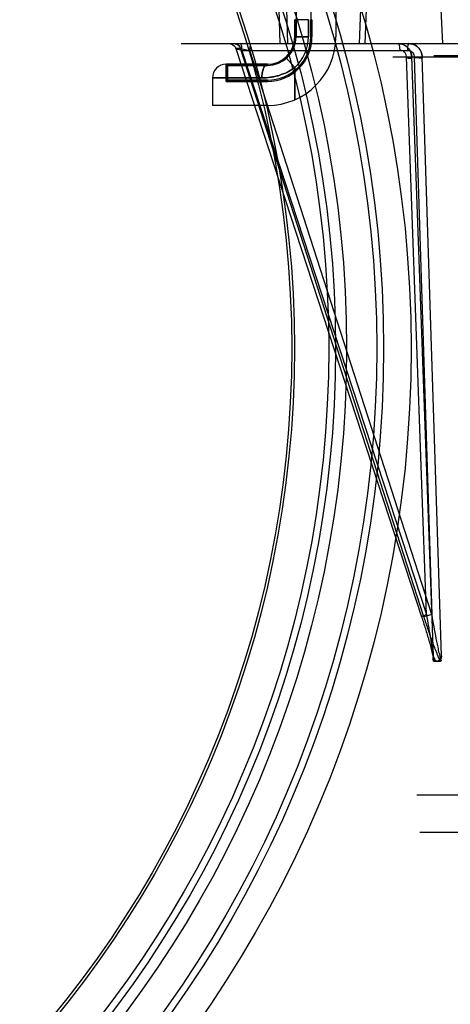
# Model space of a CAD drawing. Header units: millimetres. Extents: x 0 to 297, y 0 to 210.
# Tile 212 of 256: x 57.797 to 57.985, y 158.926 to 159.356. Entities that reach past the tile are written whole.
import ezdxf

# ---------------------------------------------------------------- set-up
doc = ezdxf.new("R2010")
doc.units = ezdxf.units.MM
doc.header["$LTSCALE"] = 16.335
doc.layers.get('0').update_dxf_attribs({"linetype": 'CONTINUOUS'})
for name, color, linetype in [('AXES_REF', 7, 'CONTINUOUS'), ('INTFCLR_1', 7, 'CONTINUOUS'), ('INTFCLR_144815', 7, 'CONTINUOUS'), ('INTFCLR_72935', 7, 'CONTINUOUS')]:
    doc.layers.add(name, color=color, linetype=linetype)

msp = doc.modelspace()

# ---------------------------------------------------------------- linework, layer by layer
at = {"color": 7, "linetype": 'Continuous'}
for centre, radius in [((57.45473, 154.83398), 5.8175), ((57.45473, 154.83398), 5.817), ((57.45473, 154.83398), 5.77975), ((57.45473, 159.21278), 0.513), ((57.45473, 159.21278), 0.501), ((57.45473, 159.21278), 0.4848), ((57.45473, 159.21278), 0.48), ((57.45473, 159.21278), 0.477), ((57.45473, 159.21278), 0.462), ((57.45473, 159.21278), 0.4608)]:
    msp.add_circle(centre, radius, dxfattribs=at)
at = {"color": 9, "linetype": 'Continuous'}
msp.add_circle((57.45473, 159.21278), 0.498, dxfattribs=at)
at = {"color": 7, "linetype": 'Continuous'}
msp.add_arc((57.45473, 154.83398), 5.76, 278.277129, 261.722871, dxfattribs=at)
at = {"layer": 'AXES_REF', "color": 9, "linetype": 'Continuous'}
msp.add_circle((57.45473, 154.83398), 5.30671, dxfattribs=at)
at = {"layer": 'INTFCLR_1', "color": 6, "linetype": 'Continuous'}
for p, q in [((57.9349, 159.36998), (57.9349, 159.34898)), ((57.91742, 159.35636), (57.91742, 159.34898)), ((57.92387, 159.34898), (57.92387, 159.35636)), ((57.9244, 159.35636), (57.9244, 159.34898)), ((57.8869, 159.33698), (57.8869, 159.32948)), ((57.8869, 159.33698), (57.88742, 159.33645)), ((57.88742, 159.33), (57.88742, 159.33645)), ((57.9049, 159.33645), (57.88742, 159.33645)), ((57.8869, 159.32948), (57.88742, 159.33)), ((57.9049, 159.32948), (57.8869, 159.32948)), ((57.88742, 159.33), (57.9049, 159.33)), ((57.9049, 159.31898), (57.8809, 159.31898))]:
    msp.add_line(p, q, dxfattribs=at)
at = {"layer": 'INTFCLR_1', "color": 9, "linetype": 'Continuous'}
for p, q in [((57.9169, 159.35636), (57.9169, 159.34898)), ((57.9229, 159.35636), (57.9169, 159.35636)), ((57.9229, 159.34898), (57.9229, 159.35636)), ((57.9244, 159.35636), (57.92387, 159.35636)), ((57.9229, 159.34898), (57.9169, 159.34898)), ((57.9244, 159.34898), (57.92387, 159.34898)), ((57.9129, 159.34003), (57.9169, 159.33556)), ((57.8869, 159.33698), (57.9049, 159.33698)), ((57.9049, 159.33645), (57.9049, 159.33698)), ((57.9169, 159.33556), (57.9169, 159.32148)), ((57.8809, 159.33098), (57.8809, 159.31898)), ((57.8809, 159.33098), (57.9025, 159.33098)), ((57.9049, 159.33), (57.9049, 159.32948))]:
    msp.add_line(p, q, dxfattribs=at)
at = {"layer": 'INTFCLR_1', "color": 6, "linetype": 'Continuous'}
for centre, radius, start, end in [((58.0069, 159.35636), 0.08948, 122.033, 180), ((58.0069, 159.35636), 0.08302, 137.8164, 180), ((57.9049, 159.34898), 0.03, 270, 360), ((57.9049, 159.34898), 0.0195, 270, 0), ((57.9049, 159.34898), 0.01898, 270, 0), ((57.9049, 159.34898), 0.01252, 270, 0)]:
    msp.add_arc(centre, radius, start, end, dxfattribs=at)
at = {"layer": 'INTFCLR_1', "color": 9, "linetype": 'Continuous'}
for centre, radius, start, end in [((57.9049, 159.34898), 0.012, 270, 360), ((57.9049, 159.34898), 0.018, 311.8103, 0), ((57.8869, 159.33098), 0.006, 90, 180)]:
    msp.add_arc(centre, radius, start, end, dxfattribs=at)
for points, knots in [([(57.9025, 159.33098), (57.9025, 159.33172), (57.90262, 159.33319), (57.90307, 159.33525), (57.90408, 159.33698), (57.9049, 159.33698)], [0, 0, 0, 0, 0.327607, 0.638667, 1, 1, 1, 1]), ([(57.9169, 159.33556), (57.91639, 159.33519), (57.91534, 159.33447), (57.91309, 159.33322), (57.91068, 159.33226), (57.90818, 159.33159), (57.90566, 159.33112), (57.90376, 159.33098), (57.9025, 159.33098)], [0, 0, 0, 0, 0.123084, 0.248729, 0.500796, 0.628221, 0.754143, 1, 1, 1, 1])]:
    msp.add_open_spline(points, degree=3, knots=knots, dxfattribs=at)
at = {"layer": 'INTFCLR_144815', "color": 6, "linetype": 'Continuous'}
for p, q in [((57.98156, 159.34598), (57.98074, 159.36398)), ((57.94805, 159.36108), (57.94744, 159.34598)), ((57.97745, 159.07655), (57.97739, 159.07775)), ((57.98097, 159.07834), (57.98087, 159.07714)), ((57.97745, 159.07654), (57.97745, 159.07655)), ((57.97745, 159.07652), (57.97745, 159.07653)), ((57.97745, 159.0765), (57.97745, 159.07651)), ((57.97766, 159.07598), (57.98063, 159.07598)), ((57.98083, 159.07646), (57.98083, 159.07645)), ((57.98083, 159.07645), (57.98083, 159.07644)), ((57.98083, 159.07643), (57.98083, 159.07642)), ((57.98084, 159.07652), (57.98084, 159.07652)), ((57.98084, 159.07649), (57.98084, 159.07649)), ((57.98084, 159.07647), (57.98084, 159.07647)), ((57.97028, 159.01754), (57.98913, 159.01754)), ((58.76224, 159.00111), (57.97156, 159.00111))]:
    msp.add_line(p, q, dxfattribs=at)
at = {"layer": 'INTFCLR_144815', "color": 9, "linetype": 'Continuous'}
for p, q in [((57.90996, 159.36108), (57.91038, 159.34598)), ((57.9139, 159.34598), (57.91348, 159.36108)), ((57.94567, 159.36108), (57.94506, 159.34598)), ((57.86717, 159.34598), (58.85683, 159.34598)), ((57.89104, 159.34391), (57.89109, 159.34393)), ((57.89111, 159.34393), (57.97232, 159.09539)), ((57.89313, 159.34393), (57.89111, 159.34393)), ((57.97336, 159.09539), (57.89313, 159.34393)), ((57.89314, 159.34393), (57.89717, 159.343)), ((57.89381, 159.343), (57.97442, 159.09631)), ((57.89381, 159.343), (57.96612, 159.343)), ((57.97681, 159.09631), (57.89717, 159.343)), ((57.95972, 159.34019), (58.06213, 159.34019)), ((57.97442, 159.09631), (57.96569, 159.34011)), ((57.96795, 159.34019), (57.97732, 159.07834)), ((57.96904, 159.34011), (57.97681, 159.09631)), ((57.98097, 159.07834), (57.97262, 159.34019)), ((57.97771, 159.34082), (58.75609, 159.34082)), ((57.97442, 159.09631), (57.97224, 159.09541)), ((57.97224, 159.09541), (57.97232, 159.09539)), ((57.97681, 159.09631), (57.97336, 159.09539))]:
    msp.add_line(p, q, dxfattribs=at)
at = {"layer": 'INTFCLR_144815', "color": 7, "linetype": 'Continuous'}
for p, q in [((57.96801, 159.34019), (57.96569, 159.34011)), ((57.96904, 159.34011), (57.97262, 159.34019))]:
    msp.add_line(p, q, dxfattribs=at)
at = {"layer": 'INTFCLR_144815', "color": 6, "linetype": 'Continuous'}
for points in [[(57.97766, 159.07598), (57.97765, 159.07598), (57.97764, 159.07598), (57.97763, 159.07598), (57.97762, 159.07599), (57.97761, 159.07599), (57.9776, 159.076), (57.97759, 159.07601), (57.97758, 159.07601), (57.97757, 159.07602), (57.97756, 159.07603), (57.97756, 159.07604), (57.97755, 159.07605), (57.97754, 159.07607), (57.97754, 159.07608), (57.97753, 159.07609), (57.97752, 159.07611), (57.97752, 159.07612), (57.97751, 159.07613), (57.97751, 159.07615), (57.9775, 159.07616), (57.9775, 159.07618), (57.97749, 159.07619), (57.97749, 159.07621), (57.97749, 159.07623), (57.97748, 159.07624), (57.97748, 159.07626), (57.97748, 159.07627), (57.97747, 159.07629), (57.97747, 159.0763), (57.97747, 159.07632), (57.97747, 159.07634), (57.97746, 159.07635), (57.97746, 159.07637), (57.97746, 159.07638), (57.97746, 159.07639), (57.97746, 159.07641), (57.97746, 159.07642), (57.97746, 159.07644), (57.97745, 159.07645), (57.97745, 159.07646), (57.97745, 159.07647), (57.97745, 159.07649)], [(57.98083, 159.07639), (57.98083, 159.07638), (57.98083, 159.07637), (57.98083, 159.07636), (57.98082, 159.07635), (57.98082, 159.07634), (57.98082, 159.07634), (57.98082, 159.07633), (57.98082, 159.07632), (57.98082, 159.0763), (57.98082, 159.07629), (57.98081, 159.07628), (57.98081, 159.07627), (57.98081, 159.07626), (57.98081, 159.07625), (57.98081, 159.07624), (57.9808, 159.07623), (57.9808, 159.07622), (57.9808, 159.07621), (57.9808, 159.0762), (57.98079, 159.07619), (57.98079, 159.07617), (57.98079, 159.07616), (57.98078, 159.07615), (57.98078, 159.07614), (57.98077, 159.07613), (57.98077, 159.07612), (57.98077, 159.07611), (57.98076, 159.0761), (57.98076, 159.07609), (57.98075, 159.07608), (57.98075, 159.07607), (57.98074, 159.07606), (57.98074, 159.07605), (57.98073, 159.07604), (57.98072, 159.07603), (57.98072, 159.07602), (57.98071, 159.07602), (57.9807, 159.07601), (57.9807, 159.076), (57.98069, 159.076), (57.98068, 159.07599), (57.98067, 159.07599), (57.98066, 159.07599), (57.98066, 159.07598), (57.98065, 159.07598), (57.98064, 159.07598), (57.98063, 159.07598)], [(57.98083, 159.07642), (57.98083, 159.07641), (57.98083, 159.0764)], [(57.98084, 159.07655), (57.98084, 159.07655), (57.98084, 159.07654), (57.98084, 159.07654), (57.98084, 159.07653)]]:
    msp.add_lwpolyline(points, dxfattribs=at)
at = {"layer": 'INTFCLR_144815', "color": 9, "linetype": 'Continuous'}
for points, knots in [([(57.88831, 159.34598), (57.8886, 159.34598), (57.8898, 159.3458), (57.89081, 159.34478), (57.89109, 159.34393)], [0, 0, 0, 0, 0.247388, 1, 1, 1, 1]), ([(57.89035, 159.34598), (57.89095, 159.34598), (57.89219, 159.34557), (57.89294, 159.34451), (57.89313, 159.34393)], [0, 0, 0, 0, 0.496376, 1, 1, 1, 1]), ([(57.89039, 159.34598), (57.89099, 159.34598), (57.89222, 159.34557), (57.89296, 159.34451), (57.89314, 159.34393)], [0, 0, 0, 0, 0.495475, 1, 1, 1, 1]), ([(57.89381, 159.343), (57.89381, 159.34337), (57.89376, 159.34424), (57.89365, 159.34513), (57.89334, 159.34598), (57.89313, 159.34598)], [0, 0, 0, 0, 0.35171, 0.80538, 1, 1, 1, 1]), ([(57.89785, 159.34598), (57.89774, 159.34598), (57.89749, 159.34565), (57.89726, 159.34468), (57.89717, 159.34371), (57.89717, 159.343)], [0, 0, 0, 0, 0.103117, 0.326022, 1, 1, 1, 1]), ([(57.96208, 159.34598), (57.96224, 159.34598), (57.96253, 159.34541), (57.96269, 159.34448), (57.96276, 159.34355), (57.96276, 159.343)], [0, 0, 0, 0, 0.144714, 0.478207, 1, 1, 1, 1]), ([(57.9668, 159.34598), (57.96665, 159.34598), (57.96635, 159.34541), (57.96619, 159.34448), (57.96612, 159.34355), (57.96612, 159.343)], [0, 0, 0, 0, 0.144714, 0.478207, 1, 1, 1, 1]), ([(57.89381, 159.343), (57.89345, 159.34311), (57.89263, 159.34347), (57.89123, 159.34334), (57.89104, 159.34391)], [0, 0, 0, 0, 0.382179, 1, 1, 1, 1]), ([(57.96569, 159.34011), (57.9657, 159.34025), (57.96567, 159.34079), (57.96537, 159.34177), (57.96434, 159.3428), (57.9633, 159.34304), (57.96276, 159.343)], [0, 0, 0, 0, 0.089392, 0.35411, 0.645868, 1, 1, 1, 1]), ([(57.96612, 159.343), (57.96631, 159.34302), (57.96686, 159.343), (57.96774, 159.34269), (57.96877, 159.34178), (57.96908, 159.34073), (57.96904, 159.34011)], [0, 0, 0, 0, 0.120951, 0.357986, 0.592109, 1, 1, 1, 1]), ([(57.97232, 159.09539), (57.97288, 159.09366), (57.97371, 159.09107), (57.97476, 159.08762), (57.97551, 159.08506), (57.97622, 159.08252), (57.97676, 159.08044), (57.97716, 159.0788), (57.97744, 159.07746), (57.97762, 159.07652), (57.97766, 159.07598)], [0, 0, 0, 0, 0.270374, 0.4046, 0.537306, 0.668034, 0.79611, 0.858695, 0.918736, 1, 1, 1, 1]), ([(57.98063, 159.07598), (57.98012, 159.07687), (57.97954, 159.07823), (57.97864, 159.08041), (57.97783, 159.0825), (57.97657, 159.0859), (57.97507, 159.0902), (57.97392, 159.09366), (57.97336, 159.09539)], [0, 0, 0, 0, 0.148676, 0.212372, 0.341856, 0.473191, 0.736522, 1, 1, 1, 1]), ([(57.97442, 159.09631), (57.97473, 159.09458), (57.97519, 159.09197), (57.97578, 159.0885), (57.9762, 159.08593), (57.9766, 159.08338), (57.97691, 159.08129), (57.97714, 159.07964), (57.97731, 159.07821), (57.97744, 159.07718), (57.97745, 159.07655)], [0, 0, 0, 0, 0.264974, 0.396856, 0.527497, 0.656487, 0.783244, 0.84538, 0.905174, 1, 1, 1, 1]), ([(57.98084, 159.07655), (57.9805, 159.07755), (57.9802, 159.079), (57.97969, 159.08127), (57.97925, 159.08337), (57.97856, 159.08679), (57.97774, 159.09111), (57.97712, 159.09457), (57.97681, 159.09631)], [0, 0, 0, 0, 0.156893, 0.219136, 0.346386, 0.476085, 0.737365, 1, 1, 1, 1])]:
    msp.add_open_spline(points, degree=3, knots=knots, dxfattribs=at)
at = {"layer": 'INTFCLR_144815', "color": 7, "linetype": 'Continuous'}
for points, knots in [([(57.96795, 159.34019), (57.96793, 159.3407), (57.96776, 159.34174), (57.96713, 159.34317), (57.96617, 159.34437), (57.96496, 159.34528), (57.96357, 159.34585), (57.96258, 159.34598), (57.96208, 159.34598)], [0, 0, 0, 0, 0.170335, 0.340815, 0.510993, 0.674214, 0.836014, 1, 1, 1, 1]), ([(57.96208, 159.34598), (57.96246, 159.34598), (57.96321, 159.3459), (57.96429, 159.34558), (57.9653, 159.34504), (57.96618, 159.34432), (57.96692, 159.34344), (57.96775, 159.34194), (57.96805, 159.34056), (57.968, 159.33961)], [0, 0, 0, 0, 0.116193, 0.232905, 0.34943, 0.467119, 0.584636, 0.703255, 1, 1, 1, 1]), ([(57.97266, 159.33961), (57.97268, 159.3399), (57.97261, 159.34067), (57.9724, 159.34181), (57.97182, 159.34313), (57.97102, 159.3442), (57.96999, 159.34504), (57.96899, 159.34558), (57.96792, 159.3459), (57.96717, 159.34598), (57.9668, 159.34598)], [0, 0, 0, 0, 0.089438, 0.239712, 0.357991, 0.534458, 0.651869, 0.76801, 0.884267, 1, 1, 1, 1]), ([(57.9668, 159.34598), (57.96734, 159.34598), (57.96844, 159.34582), (57.96996, 159.34512), (57.97121, 159.34401), (57.97226, 159.34238), (57.97259, 159.34101), (57.97262, 159.34019)], [0, 0, 0, 0, 0.179584, 0.364082, 0.54709, 0.727009, 1, 1, 1, 1]), ([(57.96569, 159.34011), (57.9659, 159.3401), (57.9665, 159.33942), (57.96685, 159.33983), (57.96809, 159.33962), (57.968, 159.33961)], [0, 0, 0, 0, 0.261493, 0.885679, 1, 1, 1, 1]), ([(57.97266, 159.33961), (57.97221, 159.33963), (57.97137, 159.33965), (57.97038, 159.3398), (57.96954, 159.33968), (57.96925, 159.3401), (57.96904, 159.34011)], [0, 0, 0, 0, 0.365006, 0.670436, 0.825566, 1, 1, 1, 1]), ([(57.97732, 159.07834), (57.97753, 159.07779), (57.97789, 159.07691), (57.97871, 159.07597), (57.97914, 159.07598)], [0, 0, 0, 0, 0.572819, 1, 1, 1, 1]), ([(57.97732, 159.07834), (57.97753, 159.07779), (57.97789, 159.07691), (57.97871, 159.07597), (57.97914, 159.07598)], [0, 0, 0, 0, 0.572856, 1, 1, 1, 1]), ([(57.97914, 159.07598), (57.97958, 159.07598), (57.9804, 159.07691), (57.98076, 159.0778), (57.98097, 159.07834)], [0, 0, 0, 0, 0.430701, 1, 1, 1, 1])]:
    msp.add_open_spline(points, degree=3, knots=knots, dxfattribs=at)
at = {"layer": 'INTFCLR_72935', "color": 6, "linetype": 'Continuous'}
for p, q in [((57.9349, 159.36998), (57.9349, 159.34898)), ((57.91742, 159.34898), (57.91742, 159.35646)), ((57.92387, 159.35646), (57.92387, 159.34898)), ((57.9244, 159.34898), (57.9244, 159.35646)), ((57.8869, 159.32948), (57.8869, 159.33698)), ((57.8869, 159.33698), (57.88742, 159.33645)), ((57.88742, 159.33645), (57.88742, 159.33)), ((57.88742, 159.33645), (57.9049, 159.33645)), ((57.8869, 159.32948), (57.88742, 159.33)), ((57.8869, 159.32948), (57.9049, 159.32948)), ((57.9049, 159.33), (57.88742, 159.33)), ((57.9049, 159.31898), (57.8809, 159.31898))]:
    msp.add_line(p, q, dxfattribs=at)
at = {"layer": 'INTFCLR_72935', "color": 9, "linetype": 'Continuous'}
for p, q in [((57.9169, 159.34898), (57.9169, 159.35646)), ((57.9229, 159.35646), (57.9169, 159.35646)), ((57.9229, 159.35646), (57.9229, 159.34898)), ((57.92387, 159.35646), (57.9244, 159.35646)), ((57.9169, 159.34898), (57.9229, 159.34898)), ((57.92387, 159.34898), (57.9244, 159.34898)), ((57.9169, 159.33556), (57.9129, 159.34003)), ((57.9049, 159.33698), (57.8869, 159.33698)), ((57.9049, 159.33698), (57.9049, 159.33645)), ((57.9169, 159.32148), (57.9169, 159.33556)), ((57.8809, 159.33098), (57.8809, 159.31898)), ((57.9025, 159.33098), (57.8809, 159.33098)), ((57.9049, 159.32948), (57.9049, 159.33))]:
    msp.add_line(p, q, dxfattribs=at)
at = {"layer": 'INTFCLR_72935', "color": 6, "linetype": 'Continuous'}
for radius, end in [(0.03, 360), (0.0195, 360), (0.01898, 0), (0.01252, 0)]:
    msp.add_arc((57.9049, 159.34898), radius, 270, end, dxfattribs=at)
at = {"layer": 'INTFCLR_72935', "color": 9, "linetype": 'Continuous'}
for centre, radius, start, end in [((57.9049, 159.34898), 0.012, 270, 360), ((57.9049, 159.34898), 0.018, 311.8103, 360), ((57.8869, 159.33098), 0.006, 90, 180)]:
    msp.add_arc(centre, radius, start, end, dxfattribs=at)
for points, knots in [([(57.9049, 159.33698), (57.90408, 159.33698), (57.90307, 159.33525), (57.90262, 159.33319), (57.9025, 159.33172), (57.9025, 159.33098)], [0, 0, 0, 0, 0.361333, 0.672393, 1, 1, 1, 1]), ([(57.9025, 159.33098), (57.90376, 159.33098), (57.90566, 159.33112), (57.90818, 159.33159), (57.91068, 159.33226), (57.91309, 159.33322), (57.91534, 159.33447), (57.91639, 159.33519), (57.9169, 159.33556)], [0, 0, 0, 0, 0.245858, 0.371779, 0.499203, 0.751271, 0.876916, 1, 1, 1, 1])]:
    msp.add_open_spline(points, degree=3, knots=knots, dxfattribs=at)

doc.saveas('drawing.dxf')
